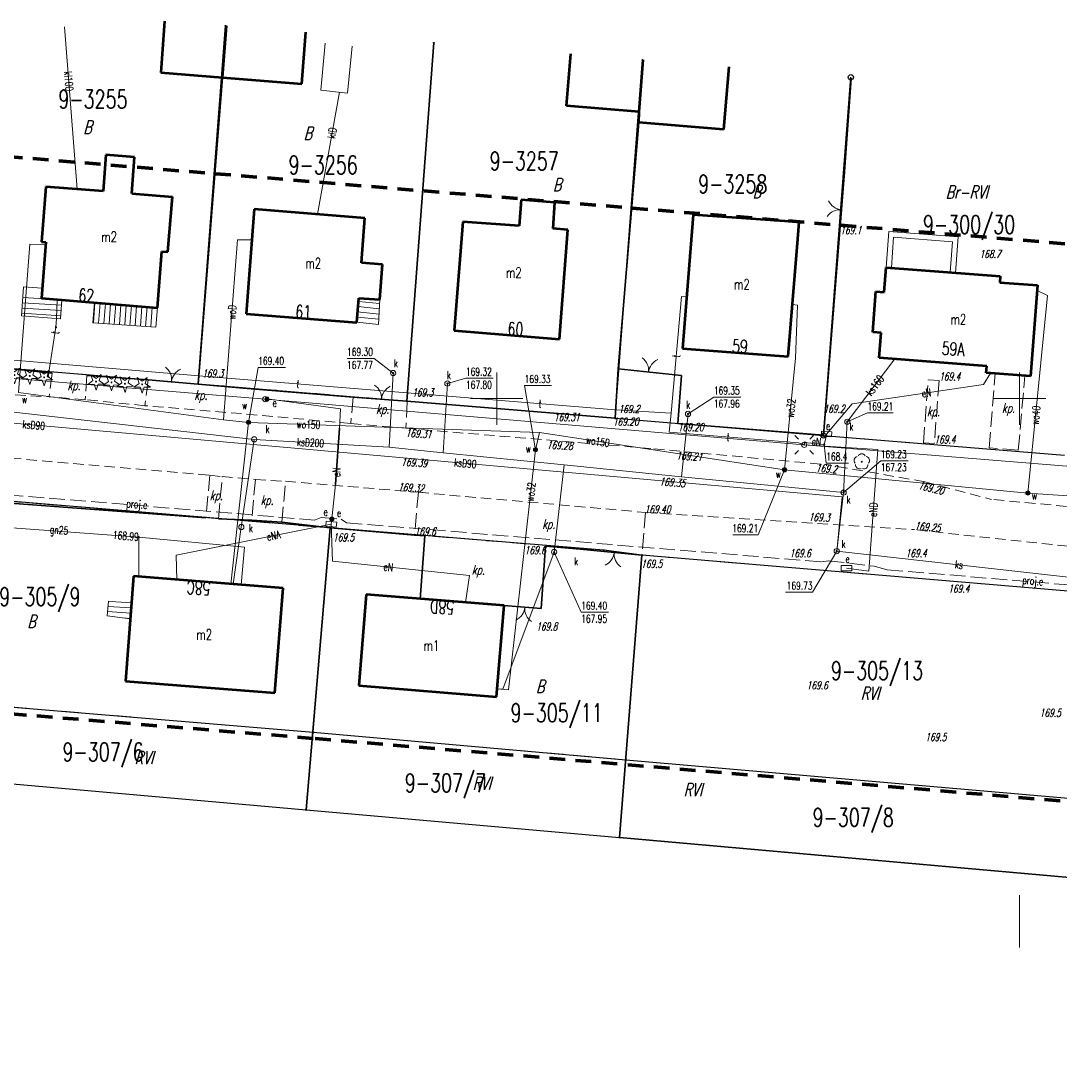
# Model space of a CAD drawing. Header units: metres. Extents: x 6508568 to 6510700, y 5686621 to 5687515.
# Tile 9 of 25: x 6508955 to 6509054, y 5686886 to 5686986. Entities that reach past the tile are written whole.
import ezdxf
from ezdxf.enums import TextEntityAlignment as Align

# ---------------------------------------------------------------- set-up
doc = ezdxf.new("R2010")
doc.units = ezdxf.units.M
for name, pattern in [('1', [0]), ('1_SUEP_A', [0]), ('1_SUEP_B', [10, 10]), ('1_SUGP', [0]), ('1_SUKM', [0]), ('1_SUKP', [0]), ('1_SULO', [0]), ('1_SUPP_P', [2, 1.5, -0.5]), ('1_SUTP_A', [0]), ('1_SUTP_B', [15, 15]), ('1_SUWP', [0]), ('2_EGBU_A', [0]), ('4', [2.5, 1.5, -1]), ('BGS', [7.5, 7.5]), ('BLO', [0]), ('GDE', [0]), ('KOC', [2, 1.5, -0.5]), ('KOU', [1.5, 1, -0.5])]:
    doc.linetypes.add(name, pattern=pattern)
doc.layers.get('0').update_dxf_attribs({"color": 250, "linetype": 'CONTINUOUS', "lineweight": 100})
for name, color, linetype, lineweight, true_color in [('Dzialki', 7, 'GDE', 25, 0x000000), ('EADTD_T_0', 214, 'CONTINUOUS', 25, 0x800080), ('EBTPO_L_2', 194, 'BLO', 18, 0x400080), ('EBUPP_L_1', 14, '1', 50, 0x800000), ('EGBB_E_T_0', 7, 'CONTINUOUS', 20, 0x000000), ('EGBB_L_0', 34, '2_EGBU_A', 50, 0x804000), ('EKLPK_L_0', 112, '4', 18, 0x00bb5e), ('EKLTK_T_0', 112, 'CONTINUOUS', 18, 0x00b95c), ('KRZYZE2000_L_0', 7, '1', 18, 0x000000), ('Numery_dzialek', 7, 'CONTINUOUS', 18, 0x000000), ('P_SUEP_E_T_0', 1, 'CONTINUOUS', 0, 0xff0000), ('P_SUEP_L_0', 1, '1_SUPP_P', 18, 0xff0000), ('Punkty', 7, 'CONTINUOUS', 25, 0x000000), ('SDROK_T_1', 7, 'CONTINUOUS', 18, 0x000000), ('SDRPK_L_1', 7, 'KOU', 18, 0x000000), ('SDRPK_L_2', 7, 'KOC', 18, 0x000000), ('SUE_E_T_1', 1, 'CONTINUOUS', 0, 0xff0000), ('SUE_E_T_3', 1, 'CONTINUOUS', 0, 0xff0000), ('SUE_T_3', 7, 'CONTINUOUS', 18, 0x000000), ('SUE_T_4', 1, 'CONTINUOUS', 18, 0xff0000), ('SUE_T_6', 1, 'CONTINUOUS', 18, 0xff0000), ('SUEP_E_T_0', 1, 'CONTINUOUS', 0, 0xff0000), ('SUEP_L_0', 1, '1_SUEP_A', 18, 0xff0000), ('SUER_T_0', 1, 'CONTINUOUS', 18, 0xff0000), ('SUGP_E_T_0', 52, 'CONTINUOUS', 0, 0xbfbf00), ('SUGP_L_0', 2, '1_SUGP', 18, 0xffff00), ('SUGR_T_0', 52, 'CONTINUOUS', 18, 0xbfbf00), ('SUK_E_T_4', 34, 'CONTINUOUS', 0, 0x803300), ('SUK_L_3', 34, '1_SUKM', 18, 0x803300), ('SUK_T_3', 34, 'CONTINUOUS', 18, 0x803300), ('SUKP_E_T_0', 34, 'CONTINUOUS', 0, 0x803300), ('SUKP_L_0', 34, '1_SUKP', 18, 0x803300), ('SUKR_T_0', 34, 'CONTINUOUS', 18, 0x803300), ('SUL_L_1', 7, '1_SULO', 35, 0x000000), ('SUP_T_2', 7, 'CONTINUOUS', 18, 0x000000), ('SUTP_E_T_0', 30, 'CONTINUOUS', 0, 0xff9100), ('SUTP_L_0', 30, '1_SUTP_A', 18, 0xff9100), ('SUTR_T_0', 30, 'CONTINUOUS', 18, 0xff9100), ('SUW_E_T_2', 5, 'CONTINUOUS', 0, 0x0000ff), ('SUW_T_5', 5, 'CONTINUOUS', 18, 0x0000ff), ('SUWP_E_T_0', 5, 'CONTINUOUS', 0, 0x0000ff), ('SUWP_L_0', 5, '1_SUWP', 18, 0x0000ff), ('SUWR_T_0', 5, 'CONTINUOUS', 18, 0x0000ff), ('SZOPO_L_0', 7, 'BGS', 35, 0x000000), ('SZOPO_T_0', 7, 'CONTINUOUS', 18, 0x000000), ('SZZPZ_T_0', 7, 'CONTINUOUS', 18, 0x000000), ('WUKOS_T_1', 14, 'CONTINUOUS', 18, 0x800000), ('ZAKRES_L_0', 230, '4', 70, 0xff0080)]:
    doc.layers.add(name, color=color, linetype=linetype, lineweight=lineweight, true_color=true_color)
doc.styles.get("Standard").update_dxf_attribs({"font": 'Simplex.SHX', "width": 0.75})

# ---------------------------------------------------------------- blocks, each defined once
blk = doc.blocks.new('GRO')
at = {"linetype": 'CONTINUOUS'}
blk.add_circle((0, 0), 0.045, dxfattribs=at)
blk = doc.blocks.new('GRT')
at = {"linetype": 'CONTINUOUS'}
blk.add_circle((0, 0), 0.25, dxfattribs=at)
blk = doc.blocks.new('BGB')
at = {"linetype": 'CONTINUOUS'}
for centre, start, end in [((-1.5, 0), 359.9995, 60), ((1.5, 0), 120, 180.0005)]:
    blk.add_arc(centre, 1.5, start, end, dxfattribs=at)
blk = doc.blocks.new('DLI')
at = {"linetype": 'CONTINUOUS'}
blk.add_circle((0, 0), 0.045, dxfattribs=at)
for centre, start, end in [((-0.36, 0.12), 102.1445, 221.86), ((0, 0.38), 30.1401, 149.8599), ((0.36, 0.12), 318.14, 77.8555), ((-0.22, -0.3), 174.1482, 293.8542), ((0.22, -0.3), 246.1458, 5.8518)]:
    blk.add_arc(centre, 0.375, start, end, dxfattribs=at)
blk = doc.blocks.new('DIG')
at = {"linetype": 'CONTINUOUS'}
for p, q in [((-0.78225, -0.26495), (-0.3012, 0.09375)), ((-0.3012, 0.09375), (-0.4937, 0.6621)), ((-0.4937, 0.6621), (-0.0039, 0.31545)), ((-0.0039, 0.31545), (0.4771, 0.67415)), ((0.4771, 0.67415), (0.2988, 0.1012)), ((0.2988, 0.1012), (0.7886, -0.24545)), ((-0.18225, -0.2575), (-0.78225, -0.26495)), ((0.01025, -0.82585), (-0.18225, -0.2575)), ((0.1886, -0.2529), (0.01025, -0.82585)), ((0.7886, -0.24545), (0.1886, -0.2529))]:
    blk.add_line(p, q, dxfattribs=at)
blk.add_circle((0, 0), 0.045, dxfattribs=at)
blk = doc.blocks.new('2_SUEO_W')
at = {"linetype": 'CONTINUOUS'}
for p, q in [((-0.53035, 0.53035), (-0.8839, 0.8839)), ((0.53035, 0.53035), (0.8839, 0.8839)), ((-0.53035, -0.53035), (-0.8839, -0.8839)), ((0.53035, -0.53035), (0.8839, -0.8839))]:
    blk.add_line(p, q, dxfattribs=at)
blk.add_circle((0, 0), 0.025, dxfattribs=at)
blk = doc.blocks.new('2_SUPP')
at = {"linetype": 'CONTINUOUS'}
blk.add_circle((0, 0), 0.25, dxfattribs=at)
blk = doc.blocks.new('2_SUES')
at = {"linetype": 'CONTINUOUS'}
for p, q in [((0.5, 0.25), (-0.5, 0.25)), ((-0.5, 0.25), (-0.5, -0.25)), ((0.5, -0.25), (0.5, 0.25)), ((-0.5, -0.25), (0.5, -0.25))]:
    blk.add_line(p, q, dxfattribs=at)
blk = doc.blocks.new('2_SUEU')
at = {"linetype": 'CONTINUOUS'}
for radius in [0.2, 0.175, 0.15, 0.125, 0.1, 0.075, 0.05, 0.025, 0.00715]:
    blk.add_circle((0, 0), radius, dxfattribs=at)
blk = doc.blocks.new('2_SUPS')
at = {"linetype": 'CONTINUOUS'}
blk.add_circle((0, 0), 0.0625, dxfattribs=at)
blk = doc.blocks.new('2_SUKS')
at = {"linetype": 'CONTINUOUS'}
blk.add_circle((0, 0), 0.25, dxfattribs=at)
blk = doc.blocks.new('2_SUWW')
at = {"linetype": 'CONTINUOUS'}
for radius in [0.2, 0.175, 0.15, 0.125, 0.1, 0.075, 0.05, 0.025, 0.00715]:
    blk.add_circle((0, 0), radius, dxfattribs=at)

msp = doc.modelspace()

# ---------------------------------------------------------------- linework, layer by layer
at = {"layer": 'Dzialki'}
for p, q in [((6508971.46, 5686951.42), (6508974.06, 5686985.66)), ((6508991.39, 5686949.76), (6508994, 5686984.02)), ((6509011.32, 5686948.11), (6509013.93, 5686982.38)), ((6509031.25, 5686946.46), (6509033.86, 5686980.74)), ((6508951.59, 5686953.06), (6508971.46, 5686951.42)), ((6508971.46, 5686951.42), (6508991.39, 5686949.76)), ((6508991.39, 5686949.76), (6509011.32, 5686948.11)), ((6509011.32, 5686948.11), (6509031.25, 5686946.46)), ((6509031.25, 5686946.46), (6509054.3, 5686944.57)), ((6508984.08, 5686937.62), (6508949.2, 5686940.53)), ((6508982.44, 5686918.07), (6508984.08, 5686937.62)), ((6509010.25, 5686935.49), (6508984.08, 5686937.62)), ((6509013.89, 5686935.02), (6509010.25, 5686935.49)), ((6509012.35, 5686915.44), (6509013.89, 5686935.02)), ((6509063.74, 5686930.82), (6509013.89, 5686935.02)), ((6508947.62, 5686921.01), (6508982.44, 5686918.07)), ((6508981.79, 5686910.65), (6508982.44, 5686918.07)), ((6508982.44, 5686918.07), (6509012.35, 5686915.44)), ((6509011.73, 5686908.02), (6509012.35, 5686915.44)), ((6509012.35, 5686915.44), (6509062.02, 5686911.15)), ((6508946.9, 5686913.74), (6508981.79, 5686910.65)), ((6508981.79, 5686910.65), (6509011.73, 5686908.02)), ((6509011.73, 5686908.02), (6509061.32, 5686903.61))]:
    msp.add_line(p, q, dxfattribs=at)
at = {"layer": 'EBTPO_L_2', "linetype": '1', "lineweight": 18}
for p, q in [((6509037.23, 5686962.54), (6509037.49, 5686965.97)), ((6509037.49, 5686965.97), (6509044.12, 5686965.47)), ((6509037.73, 5686962.5), (6509037.95, 5686965.44)), ((6509037.95, 5686965.44), (6509043.58, 5686965.01)), ((6509044.12, 5686965.47), (6509043.86, 5686962.04)), ((6509043.58, 5686965.01), (6509043.36, 5686962.08))]:
    msp.add_line(p, q, dxfattribs=at)
at = {"layer": 'EBTPO_L_2', "linetype": 'BLO'}
for p, q in [((6508954.57, 5686957.9), (6508954.76, 5686960.69)), ((6508954.76, 5686960.69), (6508956.55, 5686960.56)), ((6508958.38, 5686958.93), (6508954.66, 5686959.16)), ((6508958.41, 5686959.43), (6508954.69, 5686959.66)), ((6508958.41, 5686959.43), (6508958.3, 5686957.64)), ((6508961.38, 5686957.24), (6508961.53, 5686959.18)), ((6508961.44, 5686957.24), (6508961.58, 5686959.17)), ((6508961.94, 5686957.21), (6508962.08, 5686959.13)), ((6508962.44, 5686957.17), (6508962.58, 5686959.09)), ((6508962.94, 5686957.14), (6508963.08, 5686959.05)), ((6508988.79, 5686959.09), (6508986.77, 5686959.3)), ((6508988.7, 5686957.09), (6508988.82, 5686959.52)), ((6508958.32, 5686957.93), (6508954.59, 5686958.16)), ((6508958.35, 5686958.43), (6508954.62, 5686958.66)), ((6508963.43, 5686957.11), (6508963.58, 5686959.02)), ((6508963.93, 5686957.07), (6508964.07, 5686958.98)), ((6508964.43, 5686957.04), (6508964.57, 5686958.94)), ((6508964.93, 5686957), (6508965.07, 5686958.9)), ((6508965.43, 5686956.97), (6508965.57, 5686958.86)), ((6508965.93, 5686956.94), (6508966.07, 5686958.82)), ((6508966.43, 5686956.9), (6508966.57, 5686958.78)), ((6508966.93, 5686956.87), (6508967.07, 5686958.74)), ((6508967.56, 5686958.7), (6508967.42, 5686956.84)), ((6508988.75, 5686958.09), (6508986.7, 5686958.3)), ((6508988.77, 5686958.59), (6508986.74, 5686958.8)), ((6508958.3, 5686957.64), (6508954.57, 5686957.9)), ((6508967.42, 5686956.84), (6508961.38, 5686957.24)), ((6508986.62, 5686957.3), (6508988.7, 5686957.09)), ((6508988.72, 5686957.59), (6508986.66, 5686957.8)), ((6508962.88, 5686930.62), (6508962.76, 5686929.22)), ((6508962.84, 5686930.12), (6508965.04, 5686929.97)), ((6508963.59, 5686930.57), (6508962.88, 5686930.62)), ((6508965.08, 5686930.47), (6508963.59, 5686930.57)), ((6508962.76, 5686929.22), (6508964.96, 5686928.93)), ((6508962.79, 5686929.62), (6508965, 5686929.47)), ((6508964.29, 5686929.02), (6508964.96, 5686928.97))]:
    msp.add_line(p, q, dxfattribs=at)
at = {"layer": 'EBUPP_L_1', "linetype": '1'}
for p, q in [((6508968.24, 5686986.12), (6508967.87, 5686981.18)), ((6508973.77, 5686980.72), (6508974.16, 5686985.65)), ((6508981.36, 5686980.12), (6508981.74, 5686985.05)), ((6509006.68, 5686978), (6509007.07, 5686982.97)), ((6509013.61, 5686977.44), (6509014.01, 5686982.41)), ((6508967.87, 5686981.18), (6508973.77, 5686980.72)), ((6509022.19, 5686981.74), (6509021.68, 5686975.75)), ((6508973.77, 5686980.72), (6508981.36, 5686980.12)), ((6509013.61, 5686977.44), (6509006.68, 5686978)), ((6509013.58, 5686976.42), (6509013.61, 5686977.44)), ((6509021.68, 5686975.75), (6509013.58, 5686976.42)), ((6508962.63, 5686973.32), (6508962.36, 5686969.83)), ((6508965.37, 5686973.1), (6508962.63, 5686973.32)), ((6508965.1, 5686969.61), (6508965.37, 5686973.1)), ((6508956.89, 5686970.25), (6508956.49, 5686964.99)), ((6508962.36, 5686969.83), (6508956.89, 5686970.25)), ((6508965.1, 5686969.61), (6508968.99, 5686969.31)), ((6508968.56, 5686964.03), (6508968.99, 5686969.31)), ((6508976.81, 5686968.12), (6508976.03, 5686958.12)), ((6508987.4, 5686967.26), (6508976.81, 5686968.12)), ((6509002.35, 5686969), (6509002.16, 5686966.51)), ((6509005.54, 5686968.75), (6509002.35, 5686969)), ((6509005.54, 5686968.75), (6509005.35, 5686966.26)), ((6508987.07, 5686962.99), (6508987.4, 5686967.26)), ((6509018.77, 5686967.58), (6509018.59, 5686965.2)), ((6509028.92, 5686966.88), (6509018.77, 5686967.58)), ((6508996.76, 5686966.92), (6508995.94, 5686956.5)), ((6509002.16, 5686966.51), (6508996.76, 5686966.92)), ((6509006.8, 5686966.15), (6509005.35, 5686966.26)), ((6509006.01, 5686955.69), (6509006.8, 5686966.15)), ((6509028.72, 5686964.49), (6509028.92, 5686966.88)), ((6509018.59, 5686965.2), (6509017.75, 5686954.79)), ((6508956.88, 5686964.96), (6508956.48, 5686959.59)), ((6508956.49, 5686964.99), (6508956.88, 5686964.96)), ((6508967.56, 5686958.68), (6508967.99, 5686964.07)), ((6508967.99, 5686964.07), (6508968.56, 5686964.03)), ((6509027.86, 5686954.01), (6509028.72, 5686964.49)), ((6508989.09, 5686962.83), (6508987.07, 5686962.99)), ((6508988.81, 5686959.48), (6508989.09, 5686962.83)), ((6508956.48, 5686959.59), (6508967.56, 5686958.68)), ((6508986.62, 5686957.27), (6508986.81, 5686959.62)), ((6508986.81, 5686959.62), (6508988.81, 5686959.48)), ((6508976.03, 5686958.12), (6508986.62, 5686957.27)), ((6508995.94, 5686956.5), (6509006.01, 5686955.69)), ((6509017.75, 5686954.79), (6509027.86, 5686954.01)), ((6508965.27, 5686933), (6508964.5, 5686922.98)), ((6508979.57, 5686931.87), (6508965.27, 5686933)), ((6508978.77, 5686921.86), (6508979.57, 5686931.87)), ((6508987.53, 5686931.26), (6508986.81, 5686922.56)), ((6509000.71, 5686930.19), (6508987.53, 5686931.26)), ((6508999.98, 5686921.48), (6509000.71, 5686930.19)), ((6508964.5, 5686922.98), (6508978.77, 5686921.86)), ((6508986.81, 5686922.56), (6508999.98, 5686921.48))]:
    msp.add_line(p, q, dxfattribs=at)
at = {"layer": 'EGBB_L_0', "linetype": '2_EGBU_A'}
for p, q in [((6508968.24, 5686986.12), (6508967.87, 5686981.18)), ((6508973.77, 5686980.72), (6508974.16, 5686985.65)), ((6508981.36, 5686980.12), (6508981.74, 5686985.05)), ((6509006.68, 5686978), (6509007.07, 5686982.97)), ((6509013.61, 5686977.44), (6509014.01, 5686982.41)), ((6508967.87, 5686981.18), (6508973.77, 5686980.72)), ((6509022.19, 5686981.74), (6509021.68, 5686975.75)), ((6508973.77, 5686980.72), (6508981.36, 5686980.12)), ((6509013.61, 5686977.44), (6509006.68, 5686978)), ((6509013.58, 5686976.42), (6509013.61, 5686977.44)), ((6509021.68, 5686975.75), (6509013.58, 5686976.42)), ((6508962.63, 5686973.32), (6508962.36, 5686969.83)), ((6508965.37, 5686973.1), (6508962.63, 5686973.32)), ((6508965.1, 5686969.61), (6508965.37, 5686973.1)), ((6508956.89, 5686970.25), (6508956.49, 5686964.99)), ((6508962.36, 5686969.83), (6508956.89, 5686970.25)), ((6508965.1, 5686969.61), (6508968.99, 5686969.31)), ((6508968.56, 5686964.03), (6508968.99, 5686969.31)), ((6508976.81, 5686968.12), (6508976.03, 5686958.12)), ((6508987.4, 5686967.26), (6508976.81, 5686968.12)), ((6509002.35, 5686969), (6509002.16, 5686966.51)), ((6509005.54, 5686968.75), (6509002.35, 5686969)), ((6509005.54, 5686968.75), (6509005.35, 5686966.26)), ((6508987.07, 5686962.99), (6508987.4, 5686967.26)), ((6509018.77, 5686967.58), (6509018.59, 5686965.2)), ((6509028.92, 5686966.88), (6509018.77, 5686967.58)), ((6508996.76, 5686966.92), (6508995.94, 5686956.5)), ((6509002.16, 5686966.51), (6508996.76, 5686966.92)), ((6509006.8, 5686966.15), (6509005.35, 5686966.26)), ((6509006.01, 5686955.69), (6509006.8, 5686966.15)), ((6509028.72, 5686964.49), (6509028.92, 5686966.88)), ((6509018.59, 5686965.2), (6509017.75, 5686954.79)), ((6508956.88, 5686964.96), (6508956.48, 5686959.59)), ((6508956.49, 5686964.99), (6508956.88, 5686964.96)), ((6508967.56, 5686958.68), (6508967.99, 5686964.07)), ((6508967.99, 5686964.07), (6508968.56, 5686964.03)), ((6509027.86, 5686954.01), (6509028.72, 5686964.49)), ((6508989.09, 5686962.83), (6508987.07, 5686962.99)), ((6508988.81, 5686959.48), (6508989.09, 5686962.83)), ((6509037.05, 5686960.18), (6509037.23, 5686962.54)), ((6509037.23, 5686962.54), (6509048.15, 5686961.71)), ((6509048.15, 5686961.71), (6509048.1, 5686961.11)), ((6509048.1, 5686961.11), (6509051.69, 5686960.85)), ((6509035.96, 5686956.36), (6509036.25, 5686960.24)), ((6509036.25, 5686960.24), (6509037.05, 5686960.18)), ((6509051.69, 5686960.85), (6509051.05, 5686952.15)), ((6508956.48, 5686959.59), (6508967.56, 5686958.68)), ((6508986.62, 5686957.27), (6508986.81, 5686959.62)), ((6508986.81, 5686959.62), (6508988.81, 5686959.48)), ((6508976.03, 5686958.12), (6508986.62, 5686957.27)), ((6508995.94, 5686956.5), (6509006.01, 5686955.69)), ((6509036.76, 5686956.3), (6509035.96, 5686956.36)), ((6509036.58, 5686953.91), (6509036.76, 5686956.3)), ((6509017.75, 5686954.79), (6509027.86, 5686954.01)), ((6509046.87, 5686953.11), (6509036.58, 5686953.91)), ((6509046.81, 5686952.47), (6509046.87, 5686953.11)), ((6509051.05, 5686952.15), (6509046.81, 5686952.47)), ((6508965.27, 5686933), (6508964.5, 5686922.98)), ((6508979.57, 5686931.87), (6508965.27, 5686933)), ((6508978.77, 5686921.86), (6508979.57, 5686931.87)), ((6508987.53, 5686931.26), (6508986.81, 5686922.56)), ((6509000.71, 5686930.19), (6508987.53, 5686931.26)), ((6508999.98, 5686921.48), (6509000.71, 5686930.19)), ((6508964.5, 5686922.98), (6508978.77, 5686921.86)), ((6508986.81, 5686922.56), (6508999.98, 5686921.48))]:
    msp.add_line(p, q, dxfattribs=at)
at = {"layer": 'EKLPK_L_0', "linetype": '4'}
for p, q in [((6509031.25, 5686946.46), (6509033.86, 5686980.74)), ((6508971.46, 5686951.41), (6508951.59, 5686953.06)), ((6508991.39, 5686949.76), (6508971.46, 5686951.41)), ((6509011.32, 5686948.11), (6508991.39, 5686949.76)), ((6509031.25, 5686946.46), (6509011.32, 5686948.11)), ((6509031.25, 5686946.46), (6509054.3, 5686944.57)), ((6508949.2, 5686940.53), (6508984.08, 5686937.62)), ((6508984.08, 5686937.62), (6509010.25, 5686935.49)), ((6509013.89, 5686935.02), (6509010.25, 5686935.49)), ((6509012.35, 5686915.44), (6509013.89, 5686935.02)), ((6509013.89, 5686935.02), (6509063.74, 5686930.82)), ((6508982.44, 5686918.07), (6508947.62, 5686921.01)), ((6508982.44, 5686918.07), (6509012.35, 5686915.44))]:
    msp.add_line(p, q, dxfattribs=at)
at = {"layer": 'KRZYZE2000_L_0', "linetype": '1'}
for p, q in [((6509000, 5686947.5), (6509000, 5686952.5)), ((6509050, 5686947.5), (6509050, 5686952.5)), ((6508997.5, 5686950), (6509002.5, 5686950)), ((6509047.5, 5686950), (6509052.5, 5686950)), ((6509050, 5686897.5), (6509050, 5686902.5))]:
    msp.add_line(p, q, dxfattribs=at)
at = {"layer": 'P_SUEP_L_0', "linetype": '1_SUPP_P'}
for p, q in [((6508949.25, 5686941.13), (6508982.58, 5686938.38)), ((6508982.58, 5686938.38), (6508983.21, 5686938.63)), ((6508983.21, 5686938.63), (6508985.14, 5686938.47)), ((6508985.14, 5686938.47), (6508985.65, 5686938.12)), ((6508985.65, 5686938.12), (6509031.04, 5686934.38)), ((6509031.04, 5686934.38), (6509031.73, 5686934.49)), ((6509031.73, 5686934.49), (6509036.09, 5686933.96)), ((6509036.09, 5686933.96), (6509037.34, 5686933.62)), ((6509037.34, 5686933.62), (6509059.66, 5686931.76))]:
    msp.add_line(p, q, dxfattribs=at)
at = {"layer": 'SDRPK_L_1', "linetype": 'KOU'}
for p, q in [((6508949.47, 5686950.62), (6508957.21, 5686950.17)), ((6508960.66, 5686949.89), (6508957.21, 5686950.17)), ((6508966.35, 5686949.32), (6508960.66, 5686949.89)), ((6508975.6, 5686948.56), (6508966.35, 5686949.32)), ((6508986.05, 5686947.61), (6508975.6, 5686948.56)), ((6508986.05, 5686947.61), (6508991.31, 5686947.16)), ((6508991.31, 5686947.16), (6509015.03, 5686945.19)), ((6509015.03, 5686945.19), (6509031.57, 5686943.68)), ((6508949.05, 5686944.69), (6508972.56, 5686942.67)), ((6509040.92, 5686942.04), (6509031.57, 5686943.68)), ((6508972.56, 5686942.67), (6508973.75, 5686942.53)), ((6508973.75, 5686942.53), (6508976.92, 5686942.26)), ((6508976.92, 5686942.26), (6508979.8, 5686942.09)), ((6508979.8, 5686942.09), (6508992.51, 5686941.03)), ((6509040.92, 5686942.04), (6509047.32, 5686940.35)), ((6508992.51, 5686941.03), (6509014.21, 5686939.11)), ((6509057.48, 5686939.41), (6509047.32, 5686940.35)), ((6509014.21, 5686939.11), (6509039.93, 5686937.46)), ((6509057.6, 5686935.54), (6509039.93, 5686937.46))]:
    msp.add_line(p, q, dxfattribs=at)
at = {"layer": 'SDRPK_L_2', "linetype": 'KOC'}
for p, q in [((6508957.48, 5686952.44), (6508957.21, 5686950.17)), ((6508960.82, 5686952.21), (6508960.66, 5686949.89)), ((6509047.07, 5686945.29), (6509047.67, 5686952.4)), ((6509049.87, 5686945.06), (6509050.5, 5686952.19)), ((6508966.67, 5686951.78), (6508966.35, 5686949.32)), ((6509040.8, 5686945.78), (6509041.25, 5686951.79)), ((6509041.25, 5686951.79), (6509042.3, 5686951.74)), ((6509042.3, 5686951.74), (6509041.84, 5686945.71)), ((6508986.28, 5686950.12), (6508986.05, 5686947.61)), ((6508991.45, 5686949.69), (6508991.31, 5686947.16)), ((6509041.84, 5686945.71), (6509040.8, 5686945.78)), ((6509049.87, 5686945.06), (6509047.07, 5686945.29)), ((6508972.56, 5686942.67), (6508972.2, 5686938.59)), ((6508973.4, 5686938.49), (6508973.75, 5686942.53)), ((6508976.92, 5686942.26), (6508976.57, 5686938.37)), ((6508979.46, 5686938.16), (6508979.8, 5686942.09)), ((6508992.51, 5686941.03), (6508992.13, 5686936.94)), ((6508949.2, 5686940.53), (6508984.08, 5686937.62)), ((6509014.21, 5686939.11), (6509013.89, 5686935.02))]:
    msp.add_line(p, q, dxfattribs=at)
at = {"layer": 'SUEP_L_0', "linetype": '1_SUEP_B'}
for p, q in [((6508977.87, 5686949.95), (6508926.54, 5686954.18)), ((6509029.4, 5686945.57), (6508977.87, 5686949.95)), ((6509080.15, 5686941.46), (6509029.4, 5686945.57))]:
    msp.add_line(p, q, dxfattribs=at)
at = {"layer": 'SUEP_L_0', "linetype": '1_SUEP_A'}
for p, q in [((6509046.55, 5686951.33), (6509047.2, 5686952.44)), ((6509034, 5686949.51), (6509046.55, 5686951.33)), ((6508978.29, 5686949.94), (6508977.87, 5686949.95)), ((6508985.07, 5686949.03), (6508978.29, 5686949.94)), ((6508984.96, 5686947.18), (6508985.07, 5686949.03)), ((6509031.53, 5686946.6), (6509034, 5686949.51)), ((6508984.6, 5686941.79), (6508984.96, 5686947.18)), ((6509031.53, 5686946.47), (6509031.31, 5686945.6)), ((6509031.53, 5686946.6), (6509031.53, 5686946.47)), ((6509029.46, 5686945.87), (6509029.4, 5686945.57)), ((6509029.4, 5686945.57), (6509036.43, 5686945.13)), ((6509029.7, 5686945.75), (6509029.46, 5686945.87)), ((6509031.31, 5686945.6), (6509029.7, 5686945.75)), ((6509036.43, 5686945.13), (6509035.58, 5686933.49)), ((6508984.6, 5686941.79), (6508984.23, 5686938.48)), ((6508969.36, 5686935.01), (6508984.18, 5686937.98)), ((6508984.23, 5686938.48), (6508984.18, 5686937.98)), ((6508984.18, 5686937.98), (6508984.3, 5686934.43)), ((6508969.4, 5686932.67), (6508969.36, 5686935.01)), ((6508984.3, 5686934.43), (6508997.4, 5686933.06)), ((6508997.4, 5686933.06), (6508997.02, 5686930.49)), ((6509035.58, 5686933.49), (6509033.44, 5686933.78))]:
    msp.add_line(p, q, dxfattribs=at)
at = {"layer": 'SUER_T_0', "linetype": 'CONTINUOUS', "lineweight": 0}
for p, q in [((6509031.31, 5686945.6), (6509031.51, 5686943.83)), ((6509031.51, 5686943.83), (6509033.63, 5686943.83))]:
    msp.add_line(p, q, dxfattribs=at)
at = {"layer": 'SUGP_L_0', "linetype": '1_SUGP'}
for p, q in [((6508953.21, 5686937.65), (6508965.78, 5686936.75)), ((6508965.78, 5686936.75), (6508965.77, 5686932.96)), ((6508965.78, 5686936.75), (6508975.87, 5686935.77)), ((6508975.87, 5686935.77), (6508975.58, 5686932.19))]:
    msp.add_line(p, q, dxfattribs=at)
at = {"layer": 'SUK_L_3', "linetype": '1_SUKM'}
for p, q in [((6508983.18, 5686979.49), (6508983.6, 5686983.99)), ((6508986.18, 5686983.72), (6508985.72, 5686979.23)), ((6508985.72, 5686979.23), (6508983.18, 5686979.49))]:
    msp.add_line(p, q, dxfattribs=at)
at = {"layer": 'SUKP_L_0', "linetype": '1_SUKP'}
for p, q in [((6508958.68, 5686985.56), (6508959.88, 5686970.02)), ((6508984.96, 5686979.31), (6508982.87, 5686967.63)), ((6509038.07, 5686953.79), (6509033.52, 5686947.78)), ((6508901.9, 5686952.25), (6509033.02, 5686940.6)), ((6508990.09, 5686952.44), (6508989.72, 5686945.34)), ((6508994.88, 5686944.82), (6508995.28, 5686951.44)), ((6508976.81, 5686946.1), (6508952.4, 5686948.85)), ((6509017.67, 5686942.5), (6509018.29, 5686948.53)), ((6509033.52, 5686947.78), (6509033.17, 5686941.01)), ((6508975.58, 5686937.71), (6508976.81, 5686946.1)), ((6508989.72, 5686945.34), (6508976.81, 5686946.1)), ((6508994.88, 5686944.82), (6508989.72, 5686945.34)), ((6509006.44, 5686943.65), (6508994.88, 5686944.82)), ((6509006.44, 5686943.65), (6509005.49, 5686935.32)), ((6509017.67, 5686942.5), (6509006.44, 5686943.65)), ((6509033.17, 5686941.01), (6509017.67, 5686942.5)), ((6509032.51, 5686935.41), (6509033.17, 5686941.01)), ((6509033.02, 5686940.6), (6509032.51, 5686935.41)), ((6508974.79, 5686932.25), (6508975.58, 5686937.71)), ((6509005.49, 5686935.32), (6509000.58, 5686922.21)), ((6509032.51, 5686935.41), (6509069.26, 5686931.29)), ((6509000.58, 5686922.21), (6509000.04, 5686922.23))]:
    msp.add_line(p, q, dxfattribs=at)
at = {"layer": 'SUKR_T_0', "linetype": 'CONTINUOUS', "lineweight": 0}
for p, q in [((6508985.69, 5686953.84), (6508988.29, 5686953.84)), ((6508990.09, 5686952.44), (6508988.29, 5686953.84)), ((6508995.28, 5686951.44), (6508997.06, 5686951.94)), ((6508997.06, 5686951.94), (6508999.67, 5686951.94)), ((6509018.29, 5686948.53), (6509020.76, 5686950.14)), ((6509020.76, 5686950.14), (6509023.34, 5686950.14)), ((6509033.52, 5686947.78), (6509035.45, 5686948.62)), ((6509035.45, 5686948.62), (6509037.9, 5686948.62)), ((6509033.17, 5686941.01), (6509036.72, 5686944.04)), ((6509036.72, 5686944.04), (6509039.33, 5686944.04)), ((6509005.49, 5686935.32), (6509008.08, 5686929.56)), ((6509032.51, 5686935.41), (6509030.2, 5686931.48)), ((6509027.62, 5686931.48), (6509030.2, 5686931.48)), ((6509008.08, 5686929.56), (6509010.68, 5686929.56))]:
    msp.add_line(p, q, dxfattribs=at)
at = {"layer": 'SUL_L_1', "linetype": '1_SULO'}
msp.add_line((6508984.96, 5686947.18), (6508984.6, 5686941.79), dxfattribs=at)
at = {"layer": 'SUTP_L_0', "linetype": '1_SUTP_A'}
for p, q in [((6508957.98, 5686959.47), (6508957.9, 5686957.67)), ((6509017.67, 5686959.75), (6509016.67, 5686948.61)), ((6509018.15, 5686959.74), (6509017.67, 5686959.75)), ((6508957.9, 5686957.67), (6508957.86, 5686956.82)), ((6508957.86, 5686956.82), (6508957.11, 5686952.11)), ((6508971.52, 5686952.16), (6508951.65, 5686953.86)), ((6508991.45, 5686950.56), (6508971.52, 5686952.16)), ((6509011.37, 5686948.91), (6508991.45, 5686950.56)), ((6509011.37, 5686948.91), (6509016.67, 5686948.61)), ((6509016.67, 5686948.61), (6509016.5, 5686946.8)), ((6509016.5, 5686946.8), (6509028.86, 5686945.75)), ((6509028.86, 5686945.75), (6509029.4, 5686945.57))]:
    msp.add_line(p, q, dxfattribs=at)
at = {"layer": 'SUTP_L_0', "linetype": '1_SUTP_B'}
msp.add_line((6509029.4, 5686945.57), (6509080.15, 5686941.46), dxfattribs=at)
at = {"layer": 'SUWP_L_0', "linetype": '1_SUWP'}
for p, q in [((6508973.89, 5686947.95), (6508975.21, 5686965.19)), ((6508975.21, 5686965.19), (6508976.58, 5686965.18)), ((6508954.26, 5686950.57), (6508955.35, 5686964.76)), ((6508955.35, 5686964.76), (6508956.86, 5686964.72)), ((6509051.66, 5686960.35), (6509052.66, 5686959.85)), ((6509052.66, 5686959.85), (6509050.79, 5686940.96)), ((6509028.77, 5686958.95), (6509028.27, 5686958.99)), ((6509028.58, 5686953.86), (6509028.77, 5686958.95)), ((6509027.52, 5686943.19), (6509028.58, 5686953.86)), ((6508954.26, 5686950.57), (6508973.89, 5686947.95)), ((6508973.89, 5686947.95), (6508976.26, 5686947.72)), ((6508974.59, 5686932.26), (6508976.26, 5686947.72)), ((6508976.26, 5686947.72), (6509004.08, 5686946.75)), ((6509004.08, 5686946.75), (6509003.71, 5686945.11)), ((6509004.08, 5686946.75), (6509027.52, 5686943.19)), ((6509003.71, 5686945.11), (6509001.11, 5686922.15)), ((6509050.79, 5686940.96), (6509027.52, 5686943.19)), ((6509082.4, 5686938.7), (6509050.79, 5686940.96)), ((6509001.11, 5686922.15), (6509000.04, 5686922.23))]:
    msp.add_line(p, q, dxfattribs=at)
at = {"layer": 'SUWR_T_0', "linetype": 'CONTINUOUS', "lineweight": 0}
for p, q in [((6508976.26, 5686947.72), (6508977.19, 5686952.98)), ((6508977.19, 5686952.98), (6508979.79, 5686952.98)), ((6509003.71, 5686945.11), (6509002.67, 5686951.24)), ((6509002.67, 5686951.24), (6509005.25, 5686951.24)), ((6509027.52, 5686943.19), (6509025, 5686936.97)), ((6509022.56, 5686936.97), (6509025, 5686936.97))]:
    msp.add_line(p, q, dxfattribs=at)
at = {"layer": 'SZOPO_L_0', "linetype": 'BGS'}
for p, q in [((6508991.39, 5686949.76), (6508994, 5686984.02)), ((6508971.46, 5686951.37), (6508973.77, 5686980.72)), ((6509033.24, 5686971.69), (6509033.9, 5686980.65)), ((6509013.58, 5686976.42), (6509011.6, 5686952.83)), ((6509032.84, 5686966.48), (6509033.24, 5686971.69)), ((6509031.26, 5686946.5), (6509032.84, 5686966.48)), ((6508951.59, 5686953.06), (6508957.48, 5686952.44)), ((6508960.82, 5686952.21), (6508966.67, 5686951.78)), ((6509011.32, 5686948.11), (6509011.6, 5686952.83)), ((6509011.6, 5686952.83), (6509017.67, 5686952.2)), ((6509017.67, 5686952.2), (6509017.32, 5686947.6)), ((6508966.67, 5686951.78), (6508971.46, 5686951.37)), ((6508971.46, 5686951.37), (6508975.76, 5686951.01)), ((6508975.76, 5686951.01), (6508986.28, 5686950.12)), ((6508986.28, 5686950.12), (6508991.39, 5686949.76)), ((6508991.39, 5686949.76), (6509011.32, 5686948.11)), ((6509017.32, 5686947.6), (6509031.26, 5686946.5)), ((6508972.2, 5686938.59), (6508949.09, 5686940.33)), ((6508976.57, 5686938.37), (6508973.4, 5686938.49)), ((6508979.46, 5686938.16), (6508976.57, 5686938.37)), ((6508984.08, 5686937.62), (6508979.46, 5686938.16)), ((6508981.79, 5686910.65), (6508984.08, 5686937.62)), ((6508984.08, 5686937.62), (6508992.13, 5686936.94)), ((6508992.13, 5686936.94), (6508993.12, 5686936.86)), ((6508993.12, 5686936.86), (6508992.68, 5686930.81)), ((6509004.25, 5686929.91), (6509004.67, 5686935.89)), ((6509004.67, 5686935.89), (6509007.98, 5686935.6)), ((6509013.89, 5686935.02), (6509007.98, 5686935.6)), ((6509013.89, 5686935.02), (6509011.73, 5686908.02)), ((6509004.25, 5686929.91), (6509000.69, 5686930.19)), ((6509011.73, 5686908.02), (6509061.39, 5686903.58))]:
    msp.add_line(p, q, dxfattribs=at)
at = {"layer": 'ZAKRES_L_0', "linetype": '4'}
for p, q in [((6508933.22, 5686974.8), (6509353.23, 5686940.17)), ((6508982.44, 5686917.49), (6508757.36, 5686935.81)), ((6509362.8, 5686885.67), (6508982.44, 5686917.49))]:
    msp.add_line(p, q, dxfattribs=at)

# ---------------------------------------------------------------- block references
at = {"layer": 'Punkty'}
for name, p in [('GRO', (6508974.06, 5686985.66)), ('GRO', (6508994, 5686984.02)), ('GRO', (6509013.93, 5686982.38)), ('GRT', (6509033.86, 5686980.74)), ('GRO', (6508971.46, 5686951.42)), ('GRO', (6508991.39, 5686949.76)), ('GRO', (6509011.32, 5686948.11)), ('GRT', (6509031.25, 5686946.46)), ('GRO', (6508984.08, 5686937.62)), ('GRO', (6509010.25, 5686935.49)), ('GRO', (6509013.89, 5686935.02)), ('GRO', (6508982.44, 5686918.07)), ('GRO', (6509012.35, 5686915.44)), ('GRO', (6508981.79, 5686910.65)), ('GRO', (6509011.73, 5686908.02))]:
    msp.add_blockref(name, p, dxfattribs=at)
at = {"layer": 'SUE_T_3'}
for name in ['2_SUEO_W', '2_SUPP']:
    msp.add_blockref(name, (6509029.4, 5686945.57), dxfattribs=at)
at = {"layer": 'SUE_T_4'}
for p, rotation in [((6509031.53, 5686946.6), 358.00000193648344), ((6508984.18, 5686937.98), 354.6897554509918)]:
    msp.add_blockref('2_SUES', p, dxfattribs=dict(at, rotation=rotation))
msp.add_blockref('2_SUES', (6509033.44, 5686933.78), dxfattribs=at)
at = {"layer": 'SUE_T_6'}
for p in [(6508978.04, 5686949.94), (6508984.23, 5686938.48)]:
    msp.add_blockref('2_SUEU', p, dxfattribs=at)
at = {"layer": 'SUER_T_0', "rotation": 359.99999749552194}
msp.add_blockref('2_SUPS', (6509031.31, 5686945.6), dxfattribs=at)
at = {"layer": 'SUGR_T_0'}
msp.add_blockref('2_SUPS', (6508965.78, 5686936.75), dxfattribs=at)
at = {"layer": 'SUK_T_3'}
for p in [(6508990.09, 5686952.44), (6508995.28, 5686951.44), (6509018.29, 5686948.53), (6509033.52, 5686947.78), (6508976.81, 5686946.1), (6509033.17, 5686941.01), (6508975.58, 5686937.71), (6509005.49, 5686935.32), (6509032.51, 5686935.41)]:
    msp.add_blockref('2_SUKS', p, dxfattribs=at)
at = {"layer": 'SUKR_T_0'}
for p in [(6508990.09, 5686952.44), (6508995.28, 5686951.44), (6509018.29, 5686948.53), (6509033.52, 5686947.78), (6509033.17, 5686941.01), (6509005.49, 5686935.32), (6509032.51, 5686935.41)]:
    msp.add_blockref('2_SUPS', p, dxfattribs=at)
at = {"layer": 'SUP_T_2'}
for p in [(6508977.87, 5686949.95), (6509029.4, 5686945.57)]:
    msp.add_blockref('2_SUPP', p, dxfattribs=at)
at = {"layer": 'SUTR_T_0'}
for p in [(6508957.86, 5686956.82), (6508957.11, 5686952.11)]:
    msp.add_blockref('2_SUPS', p, dxfattribs=at)
at = {"layer": 'SUW_T_5'}
for p in [(6508976.26, 5686947.72), (6509003.71, 5686945.11), (6509027.52, 5686943.19), (6509050.79, 5686940.96)]:
    msp.add_blockref('2_SUWW', p, dxfattribs=at)
at = {"layer": 'SUWR_T_0'}
for p in [(6508976.26, 5686947.72), (6509003.71, 5686945.11), (6509027.52, 5686943.19)]:
    msp.add_blockref('2_SUPS', p, dxfattribs=at)
at = {"layer": 'SZOPO_T_0'}
for p, rotation in [((6509032.96, 5686968.06), 84.7324754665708), ((6508968.9, 5686951.63), 352.7935707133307), ((6509014.52, 5686952.52), 354.0999703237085), ((6508988.98, 5686949.93), 355.9263330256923), ((6509011.23, 5686935.28), 174.4420924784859), ((6509002.68, 5686930.03), 175.3937563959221)]:
    msp.add_blockref('BGB', p, dxfattribs=dict(at, rotation=rotation))
at = {"layer": 'SZZPZ_T_0'}
for name, p in [('DIG', (6508953.89, 5686952.25)), ('DIG', (6508955.35, 5686952.16)), ('DIG', (6508956.73, 5686952.03)), ('DIG', (6508961.69, 5686951.62)), ('DIG', (6508963.17, 5686951.55)), ('DIG', (6508964.45, 5686951.42)), ('DIG', (6508966.1, 5686951.35)), ('DLI', (6509034.9, 5686943.96))]:
    msp.add_blockref(name, p, dxfattribs=at)

# ---------------------------------------------------------------- texts
at = {"layer": 'EADTD_T_0', "width": 0.7}
for s, rotation, p in [('62', 357.99, (6508960.74, 5686959.24)), ('61', 357.99, (6508981.48, 5686957.68)), ('60', 357.99, (6509001.77, 5686956.03)), ('59', 357.99, (6509023.24, 5686954.37)), ('59A', 356.67, (6509043.6, 5686954.13)), ('58C', 177.88, (6508971.51, 5686932.51)), ('58D', 177.76, (6508994.81, 5686930.67))]:
    msp.add_text(s, height=1.25, rotation=rotation, dxfattribs=at).set_placement(p, align=Align.CENTER)
at = {"layer": 'EGBB_E_T_0', "width": 0.7}
for s, p in [('m2', (6508962.94, 5686965.48)), ('m2', (6508982.46, 5686962.95)), ('m2', (6509001.63, 5686962.05)), ('m2', (6509023.44, 5686960.93)), ('m2', (6509044.14, 5686957.58)), ('m2', (6508972.03, 5686927.43)), ('m1', (6508993.76, 5686926.37))]:
    msp.add_text(s, height=1, dxfattribs=at).set_placement(p, align=Align.MIDDLE)
at = {"layer": 'EKLTK_T_0', "oblique": 15, "width": 0.7}
for s, p in [('B', (6508960.48, 5686976.59)), ('B', (6508981.55, 5686976.01)), ('B', (6509005.37, 5686971.09)), ('B', (6509024.45, 5686970.42)), ('B', (6508955.12, 5686929.31)), ('B', (6509003.75, 5686923.09)), ('RVI', (6509034.8, 5686922.42)), ('RVI', (6508965.38, 5686916.27)), ('RVI', (6508997.68, 5686913.82)), ('RVI', (6509017.86, 5686913.2))]:
    msp.add_text(s, height=1.25, dxfattribs=at).set_placement(p, align=Align.TOP_LEFT)
msp.add_text('Br-RVI', height=1.25, dxfattribs=at).set_placement((6509044.94, 5686969.75), align=Align.MIDDLE)
at = {"layer": 'Numery_dzialek', "width": 0.7}
for s, p in [('9-3255', (6508958.09, 5686979.52)), ('9-3256', (6508980.1, 5686973.23)), ('9-3257', (6508999.32, 5686973.6)), ('9-3258', (6509019.26, 5686971.4)), ('9-300/30', (6509040.75, 5686967.52)), ('9-305/9', (6508952.43, 5686931.92)), ('9-305/13', (6509031.95, 5686924.84)), ('9-305/11', (6509001.32, 5686920.82)), ('9-307/6', (6508958.48, 5686917.07)), ('9-307/7', (6508991.21, 5686914.11)), ('9-307/8', (6509030.2, 5686910.81))]:
    msp.add_text(s, height=1.75, dxfattribs=at).set_placement(p, align=Align.TOP_LEFT)
at = {"layer": 'P_SUEP_E_T_0', "lineweight": 9, "width": 0.7}
for rotation, p in [(355.2833, (6508965.59, 5686939.78)), (355.2364, (6509051.25, 5686932.46))]:
    msp.add_text('proj.e', height=0.75, rotation=rotation, dxfattribs=at).set_placement(p, align=Align.MIDDLE)
at = {"layer": 'SDROK_T_1', "oblique": 15, "width": 0.7}
for p in [(6508958.96, 5686951.71), (6508971.09, 5686950.79), (6508988.47, 5686949.45), (6508972.56, 5686941.19), (6508977.42, 5686940.73), (6509004.35, 5686938.45), (6508997.62, 5686934.07)]:
    msp.add_text('kp.', height=0.9, dxfattribs=at).set_placement(p, align=Align.TOP_LEFT)
for p in [(6509041.75, 5686948.63), (6509048.93, 5686948.95)]:
    msp.add_text('kp.', height=0.9, dxfattribs=at).set_placement(p, align=Align.MIDDLE)
at = {"layer": 'SUE_E_T_1', "lineweight": 9, "width": 0.7}
msp.add_text('e', height=0.75, dxfattribs=at).set_placement((6509031.48, 5686947.76), align=Align.TOP_LEFT)
for p in [(6508983.44, 5686938.78), (6509033.34, 5686934.28)]:
    msp.add_text('e', height=0.75, dxfattribs=at).set_placement(p)
at = {"layer": 'SUE_E_T_3', "lineweight": 9, "width": 0.7}
msp.add_text('e', height=0.75, dxfattribs=at).set_placement((6508978.56, 5686949.96), align=Align.TOP_LEFT)
msp.add_text('e', height=0.75, dxfattribs=at).set_placement((6508984.73, 5686938.68))
at = {"layer": 'SUEP_E_T_0', "lineweight": 9, "width": 0.7}
for s, rotation, p in [('eN', 8.2515, (6509041.08, 5686950.54)), ('eN', 354.7, (6509030.57, 5686945.88)), ('eN', 86.126, (6508984.68, 5686942.95)), ('eND', 85.8373, (6509036.01, 5686939.37)), ('eNA', 11.3359, (6508978.66, 5686936.88)), ('eN', 354.0479, (6508989.64, 5686933.87))]:
    msp.add_text(s, height=0.75, rotation=rotation, dxfattribs=at).set_placement(p, align=Align.MIDDLE)
at = {"layer": 'SUER_T_0', "lineweight": 9, "width": 0.7}
msp.add_text('168.4', height=0.75, dxfattribs=at).set_placement((6509031.51, 5686944.45), align=Align.MIDDLE_LEFT)
at = {"layer": 'SUGP_E_T_0', "lineweight": 9, "width": 0.7}
msp.add_text('gn25', height=0.75, rotation=355.9252, dxfattribs=at).set_placement((6508958.15, 5686937.3), align=Align.MIDDLE)
at = {"layer": 'SUGR_T_0', "lineweight": 9, "width": 0.7}
msp.add_text('168.99', height=0.75, rotation=355.1033, dxfattribs=at).set_placement((6508965.78, 5686936.75), align=Align.MIDDLE_RIGHT)
at = {"layer": 'SUK_E_T_4', "lineweight": 9, "width": 0.7}
for p in [(6508990.18, 5686953), (6508995.23, 5686951.86), (6509018.13, 5686949.03), (6508977.89, 5686946.7), (6509033.72, 5686946.94), (6509033.46, 5686939.95), (6509032.97, 5686935.71), (6509007.4, 5686934.05)]:
    msp.add_text('k', height=0.75, dxfattribs=at).set_placement(p)
msp.add_text('k', height=0.75, dxfattribs=at).set_placement((6508976.31, 5686937.97), align=Align.TOP_LEFT)
at = {"layer": 'SUKP_E_T_0', "lineweight": 9, "width": 0.7}
for s, rotation, p in [('kl100', 274.4044, (6508959.08, 5686980.37)), ('klD', 79.8551, (6508984.26, 5686975.41)), ('ks160', 52.8717, (6509036.16, 5686951.26)), ('ksD90', 354.9243, (6508955.74, 5686947.46)), ('ksD200', 356.6306, (6508982.2, 5686945.78)), ('ksD90', 354.9243, (6508997, 5686943.8)), ('ks', 353.61, (6509044.21, 5686934.1))]:
    msp.add_text(s, height=0.75, rotation=rotation, dxfattribs=at).set_placement(p, align=Align.MIDDLE)
at = {"layer": 'SUKR_T_0', "lineweight": 9, "width": 0.7}
for s, p in [('169.30', (6508985.69, 5686954.84)), ('167.77', (6508985.69, 5686953.59)), ('169.32', (6508997.06, 5686952.94)), ('167.80', (6508997.06, 5686951.69)), ('169.35', (6509020.76, 5686951.14)), ('167.96', (6509020.76, 5686949.89)), ('169.23', (6509036.72, 5686945.04)), ('167.23', (6509036.72, 5686943.79)), ('169.40', (6509008.08, 5686930.56)), ('167.95', (6509008.08, 5686929.31))]:
    msp.add_text(s, height=0.75, dxfattribs=at).set_placement(p, align=Align.TOP_LEFT)
msp.add_text('169.21', height=0.75, dxfattribs=at).set_placement((6509035.45, 5686948.87))
msp.add_text('169.73', height=0.75, dxfattribs=at).set_placement((6509030.2, 5686932.48), align=Align.TOP_RIGHT)
at = {"layer": 'SUTP_E_T_0', "lineweight": 9, "width": 0.7}
for rotation, p in [(80.8973, (6508957.78, 5686956.32)), (84.8452, (6509017.16, 5686954.07)), (355.3906, (6508981, 5686951.4)), (355.2673, (6509004.15, 5686949.51)), (355.1558, (6509022.13, 5686946.32))]:
    msp.add_text('t', height=0.75, rotation=rotation, dxfattribs=at).set_placement(p, align=Align.MIDDLE)
at = {"layer": 'SUW_E_T_2', "lineweight": 9, "width": 0.7}
msp.add_text('w', height=0.75, dxfattribs=at).set_placement((6508954.61, 5686950.3), align=Align.TOP_LEFT)
msp.add_text('w', height=0.75, dxfattribs=at).set_placement((6508976.15, 5686948.98), align=Align.RIGHT)
for p in [(6509002.78, 5686944.83), (6509051.17, 5686940.33)]:
    msp.add_text('w', height=0.75, dxfattribs=at).set_placement(p)
msp.add_text('w', height=0.75, dxfattribs=at).set_placement((6509027.17, 5686943.16), align=Align.TOP_RIGHT)
at = {"layer": 'SUWP_E_T_0', "lineweight": 9, "width": 0.7}
for s, rotation, p in [('woD', 85.6312, (6508974.68, 5686958.26)), ('wo32', 84.3598, (6509028.11, 5686949.07)), ('wo40', 84.3465, (6509051.53, 5686948.4)), ('wo150', 358.0037, (6508982, 5686947.52)), ('wo150', 351.3557, (6509009.67, 5686945.9)), ('wo32', 83.5479, (6509003.25, 5686941.07))]:
    msp.add_text(s, height=0.75, rotation=rotation, dxfattribs=at).set_placement(p, align=Align.MIDDLE)
at = {"layer": 'SUWR_T_0', "lineweight": 9, "width": 0.7}
for s, p in [('169.40', (6508977.19, 5686953.23)), ('169.33', (6509002.67, 5686951.49))]:
    msp.add_text(s, height=0.75, dxfattribs=at).set_placement(p)
msp.add_text('169.21', height=0.75, dxfattribs=at).set_placement((6509025, 5686937.97), align=Align.TOP_RIGHT)
at = {"layer": 'WUKOS_T_1', "oblique": 15, "width": 0.7}
for s, p in [('169.1', (6509032.84, 5686966.48)), ('169.3', (6508971.83, 5686952.77)), ('169.3', (6508991.91, 5686950.96)), ('169.2', (6509011.64, 5686949.38)), ('169.2', (6509031.24, 5686949.39)), ('169.31', (6509005.46, 5686948.6)), ('169.20', (6509011.1, 5686948.17)), ('169.20', (6509017.31, 5686947.64)), ('169.5', (6508984.34, 5686937.09)), ('169.4', (6509039.09, 5686935.58)), ('169.5', (6509013.8, 5686934.56)), ('169.4', (6509043.17, 5686932.19)), ('169.8', (6509003.77, 5686928.57)), ('169.6', (6509029.63, 5686922.94)), ('169.5', (6509040.97, 5686917.99))]:
    msp.add_text(s, height=0.75, dxfattribs=at).set_placement(p, align=Align.TOP_LEFT)
for s, p in [('168.7', (6509046.16, 5686963.45)), ('169.4', (6509042.3, 5686951.74)), ('169.4', (6509041.84, 5686945.71)), ('169.40', (6509014.14, 5686939.03)), ('169.6', (6508992.15, 5686936.91)), ('169.6', (6509028, 5686934.83)), ('169.5', (6509051.91, 5686919.56))]:
    msp.add_text(s, height=0.75, dxfattribs=at).set_placement(p)
for s, rotation, p in [('169.31', 356.6889, (6508991.32, 5686947.09)), ('169.28', 357.0489, (6509004.82, 5686945.96)), ('169.21', 356.5984, (6509017.2, 5686944.93)), ('169.35', 355.7578, (6509015.59, 5686942.45)), ('169.20', 346.1462, (6509040.42, 5686942.1))]:
    msp.add_text(s, height=0.75, rotation=rotation, dxfattribs=at).set_placement(p, align=Align.TOP_LEFT)
msp.add_text('169.39', height=0.75, rotation=355.8458, dxfattribs=at).set_placement((6508990.88, 5686943.97), align=Align.MIDDLE_LEFT)
msp.add_text('169.2', height=0.75, rotation=354.8251, dxfattribs=at).set_placement((6509031.57, 5686943.68), align=Align.TOP_CENTER)
for s, rotation, p in [('169.32', 355.8517, (6508990.54, 5686941.19)), ('169.25', 354.8192, (6509039.93, 5686937.46))]:
    msp.add_text(s, height=0.75, rotation=rotation, dxfattribs=at).set_placement(p)
msp.add_text('169.3', height=0.75, rotation=357.1009, dxfattribs=at).set_placement((6509030.82, 5686938.27), align=Align.CENTER)
msp.add_text('169.6', height=0.75, dxfattribs=at).set_placement((6509004.69, 5686935.87), align=Align.TOP_RIGHT)

doc.saveas('drawing.dxf')
